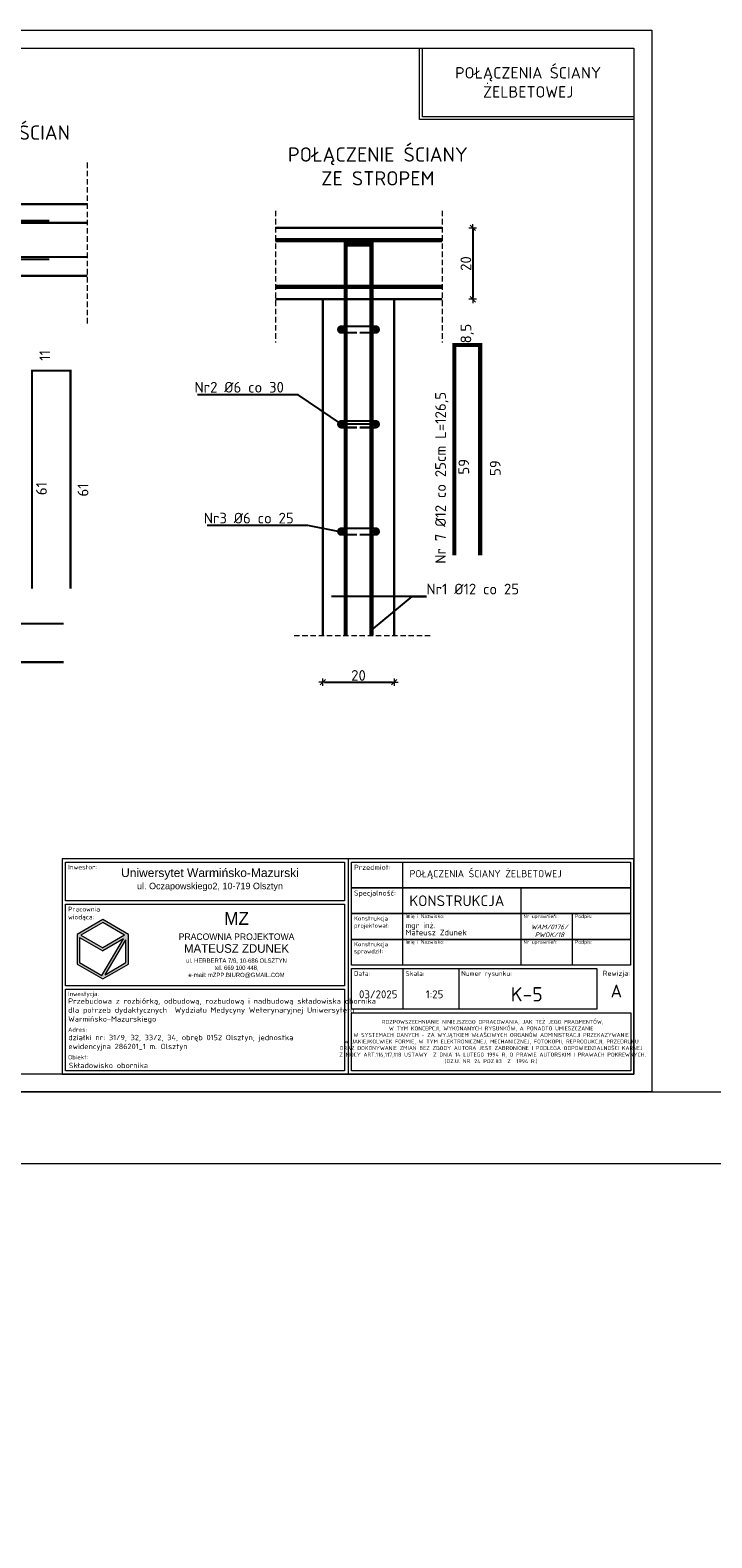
# Model space of a CAD drawing. Header units: millimetres. Extents: x -81893328 to 44149, y -26843406 to 95443303.
# Tile 78 of 100: x 28177 to 28654, y 5423 to 6477. Entities that reach past the tile are written whole.
import ezdxf
from ezdxf import colors
from ezdxf.entities.mleader import LeaderData, LeaderLine
from ezdxf.math import Vec2, Vec3

# ---------------------------------------------------------------- set-up
doc = ezdxf.new("R2010")
doc.units = ezdxf.units.MM
doc.linetypes.add('_DASH', pattern=[10, 8, -2])
doc.linetypes.add('DASHED', pattern=[19.05, 12.7, -6.35])
for name, color, linetype, lineweight in [('aRMZ - gruba', 92, 'Continuous', 30), ('aRMZ - opisy', 7, 'Continuous', 5), ('aRMZ - tabelka i ramka', 63, 'Continuous', 13), ('aRMZ - wymiarowanie', 4, 'Continuous', 13), ('kRMZ - przerywana', 3, 'DASHED', 5), ('kRMZ - pręty drugorzędne', 2, 'Continuous', 30), ('kRMZ - pręty główne', 3, 'Continuous', 30), ('kRMZ - pręty poprzeczne', 4, 'Continuous', 30), ('kRMZ - wymiarowanie', 221, 'Continuous', 13)]:
    doc.layers.add(name, color=color, linetype=linetype, lineweight=lineweight)
doc.styles.add('1-10 RM wymiar', font='isocpeur.ttf', dxfattribs={"height": 3})
doc.styles.add('1-100 RM', font='isocpeur.ttf', dxfattribs={"height": 20})
doc.styles.add('1-100 RM wymiar', font='isocpeur.ttf', dxfattribs={"height": 15})
doc.styles.add('1-50 RM wymiar', font='isocpeur.ttf', dxfattribs={"height": 7.5})
doc.styles.add('4', font='arial.ttf', dxfattribs={"height": 15})
doc.styles.get("Standard").update_dxf_attribs({"font": 'arial.ttf'})
doc.dimstyles.new('1-50RM', dxfattribs={"dimtxt": 7.5, "dimasz": 1.25, "dimexe": 1.25, "dimexo": 0.625, "dimgap": 1, "dimtad": 1, "dimtxsty": '1-50 RM wymiar', "dimblk": 'ZNACZKI', "dimcen": 2, "dimdle": 5, "dimse1": 1, "dimse2": 1, "dimclrd": 7, "dimclrt": 7, "dimadec": 0, "dimazin": 0, "dimtfac": 1, "dimtix": 1, "dimtmove": 1, "dimatfit": 3, "dimldrblk": 'ZNACZKI', "dimfxl": 1, "dimarcsym": 0})

# ---------------------------------------------------------------- blocks, each defined once
blk = doc.blocks.new('ZNACZKI')
for p, q in [((1.51, 1.51), (-1.51, -1.51)), ((0, 2.13), (0, -2.13)), ((-2.13, 0), (2.13, 0))]:
    blk.add_line(p, q)
blk = doc.blocks.new('*D1017')
at = {"layer": 'Defpoints', "color": 0, "transparency": 16777216}
for p in [(28465.2, 6339.1), (28465.2, 6289.1), (28486.5, 6289.1)]:
    blk.add_point(p, dxfattribs=at)
at = {"layer": 'kRMZ - wymiarowanie', "color": 7, "lineweight": -2, "transparency": 16777216}
blk.add_line((28486.5, 6337.9), (28486.5, 6290.4), dxfattribs=at)
at = {"layer": 'kRMZ - wymiarowanie', "color": 7, "lineweight": -2, "transparency": 16777216, "xscale": 1.25, "yscale": 1.25, "zscale": 1.25}
for p, rotation in [((28486.5, 6339.1), 90), ((28486.5, 6289.1), 270)]:
    blk.add_blockref('ZNACZKI', p, dxfattribs=dict(at, rotation=rotation))
at = {"layer": 'kRMZ - wymiarowanie', "color": 7, "transparency": 16777216, "insert": (28481.7, 6314.1), "char_height": 7.5, "attachment_point": 5, "rotation": 90, "style": '1-50 RM wymiar'}
blk.add_mtext('20', dxfattribs=at)
blk = doc.blocks.new('*D1018')
at = {"layer": 'Defpoints', "color": 0, "transparency": 16777216}
for p in [(28381.6, 6054.1), (28431.6, 6054.1), (28431.6, 6021.4)]:
    blk.add_point(p, dxfattribs=at)
at = {"layer": 'kRMZ - wymiarowanie', "color": 7, "lineweight": -2, "transparency": 16777216}
blk.add_line((28382.9, 6021.4), (28430.4, 6021.4), dxfattribs=at)
at = {"layer": 'kRMZ - wymiarowanie', "color": 7, "lineweight": -2, "transparency": 16777216, "xscale": 1.25, "yscale": 1.25, "zscale": 1.25, "rotation": 180}
blk.add_blockref('ZNACZKI', (28381.6, 6021.4), dxfattribs=at)
at = {"layer": 'kRMZ - wymiarowanie', "color": 7, "lineweight": -2, "transparency": 16777216, "xscale": 1.25, "yscale": 1.25, "zscale": 1.25}
blk.add_blockref('ZNACZKI', (28431.6, 6021.4), dxfattribs=at)
at = {"layer": 'kRMZ - wymiarowanie', "color": 7, "transparency": 16777216, "insert": (28406.6, 6026.1), "char_height": 7.5, "attachment_point": 5, "style": '1-50 RM wymiar'}
blk.add_mtext('20', dxfattribs=at)
blk = doc.blocks.new('_None')

msp = doc.modelspace()

# ---------------------------------------------------------------- hatches: boundary and pattern name
at = {"layer": 'aRMZ - tabelka i ramka', "linetype": 'Continuous', "ltscale": 0.4}
h = msp.add_hatch(dxfattribs=at)
h.set_pattern_fill('DOTS', color=256, scale=0.15)
h.set_pattern_definition([(0, (28621.018799, 5926.704965), (0.0046875, 0.009375), [0, -0.009375])])
h.paths.add_polyline_path([(28245.7254, 5845.0077), (28227.7254, 5855.4), (28209.7254, 5845.0077), (28209.7254, 5824.2231), (28227.7254, 5813.8307), (28245.7254, 5824.2231)])
h.paths.add_polyline_path([(28242.3205, 5842.0026), (28226.9459, 5816.3593), (28211.5254, 5825.2623), (28211.5254, 5842.9292), (28227.7254, 5833.5761)], flags=16)
h.paths.add_polyline_path([(28227.7254, 5835.6546), (28212.4254, 5844.488), (28227.7254, 5853.3215), (28243.0254, 5844.488)], flags=16)
h.paths.add_polyline_path([(28243.9254, 5841.179), (28243.9254, 5825.2623), (28229.3303, 5816.8358)], flags=16)
at = {"layer": 'kRMZ - pręty poprzeczne'}
h = msp.add_hatch(color=256, dxfattribs=at)
h.dxf.hatch_style = 1
edge = h.paths.add_edge_path()
edge.add_arc((28394.6087, 6267.9877), 1.5, 0, 360)
h = msp.add_hatch(color=256, dxfattribs=at)
h.dxf.hatch_style = 1
edge = h.paths.add_edge_path()
edge.add_arc((28418.6087, 6267.9877), 1.5, 0, 360)
h = msp.add_hatch(color=256, dxfattribs=at)
h.dxf.hatch_style = 1
edge = h.paths.add_edge_path()
edge.add_arc((28394.6087, 6201.7377), 1.5, 0, 360)
h = msp.add_hatch(color=256, dxfattribs=at)
h.dxf.hatch_style = 1
edge = h.paths.add_edge_path()
edge.add_arc((28418.6087, 6201.7377), 1.5, 0, 360)
h = msp.add_hatch(color=256, dxfattribs=at)
h.dxf.hatch_style = 1
edge = h.paths.add_edge_path()
edge.add_arc((28394.6087, 6126.7377), 1.5, 0, 360)
h = msp.add_hatch(color=256, dxfattribs=at)
h.dxf.hatch_style = 1
edge = h.paths.add_edge_path()
edge.add_arc((28418.6087, 6126.7377), 1.5, 0, 360)

# ---------------------------------------------------------------- linework, layer by layer
at = {"layer": 'aRMZ - gruba'}
for p, q in [((28465.1781, 6339.118), (28348.4946, 6339.118)), ((28381.6087, 6289.118), (28348.4946, 6289.118)), ((28381.6087, 6054.1017), (28381.6087, 6289.118)), ((28465.1781, 6289.118), (28381.6087, 6289.118)), ((28431.6087, 6054.1017), (28431.6087, 6289.118))]:
    msp.add_line(p, q, dxfattribs=at)
for points in [[(28216.8447, 6355.6266), (28027.7362, 6355.6266), (28027.7362, 6146.1974)], [(28216.8447, 6305.6266), (28077.7362, 6305.6266), (28077.7362, 6146.1974)]]:
    msp.add_lwpolyline(points, dxfattribs=at)
at = {"layer": 'aRMZ - tabelka i ramka', "linetype": 'Continuous', "ltscale": 0.4}
for p, q in [((28399.2575, 5897.9224), (28399.2575, 5747.3224)), ((28437.6575, 5877.5224), (28437.6575, 5895.5224)), ((28437.6575, 5859.5224), (28437.6575, 5877.5224)), ((28520.1575, 5877.5224), (28520.1575, 5859.5224)), ((28227.7254, 5855.4), (28209.7254, 5845.0077)), ((28227.7254, 5853.3215), (28212.4254, 5844.488)), ((28245.7254, 5845.0077), (28227.7254, 5855.4)), ((28243.0254, 5844.488), (28227.7254, 5853.3215)), ((28437.6575, 5841.5224), (28437.6575, 5859.5224)), ((28520.1575, 5859.5224), (28520.1575, 5841.5224)), ((28556.1575, 5859.5224), (28556.1575, 5841.5224)), ((28209.7254, 5845.0077), (28209.7254, 5824.2231)), ((28211.5254, 5842.9292), (28227.7254, 5833.5761)), ((28211.5254, 5842.9292), (28211.5254, 5825.2623)), ((28212.4254, 5844.488), (28227.7254, 5835.6546)), ((28226.9459, 5816.3593), (28242.3205, 5842.0026)), ((28243.0254, 5844.488), (28227.7254, 5835.6546)), ((28242.3205, 5842.0026), (28227.7254, 5833.5761)), ((28229.3303, 5816.8358), (28243.9254, 5841.179)), ((28243.9254, 5825.2623), (28243.9254, 5841.179)), ((28245.7254, 5824.2231), (28245.7254, 5845.0077)), ((28437.6575, 5823.5224), (28437.6575, 5841.5224)), ((28520.1575, 5841.5224), (28520.1575, 5823.5224)), ((28556.1575, 5841.5224), (28556.1575, 5823.5224)), ((28209.7254, 5824.2231), (28227.7254, 5813.8307)), ((28211.5254, 5825.2623), (28226.9459, 5816.3593)), ((28227.7254, 5813.8307), (28245.7254, 5824.2231)), ((28229.3303, 5816.8358), (28243.9254, 5825.2623)), ((28437.6575, 5821.1224), (28437.6575, 5792.6224)), ((28476.6575, 5821.1224), (28476.6575, 5792.6224))]:
    msp.add_line(p, q, dxfattribs=at)
at = {"layer": 'aRMZ - tabelka i ramka', "color": 7, "true_color": 0xffffff}
for points in [[(27561.7575, 6477.3224), (28611.7575, 6477.3224), (28611.7575, 5734.8224), (27561.7575, 5734.8224)], [(26511.7575, 5734.8224), (30711.7575, 5734.8224), (30711.7575, 2764.8224), (26511.7575, 2764.8224)]]:
    msp.add_lwpolyline(points, close=True, dxfattribs=at)
at = {"layer": 'aRMZ - tabelka i ramka'}
for points in [[(27674.2575, 6464.8224), (28599.2575, 6464.8224), (28599.2575, 5747.3224), (27674.2575, 5747.3224)], [(26961.7575, 5684.8224), (30661.7575, 5684.8224), (30661.7575, 2814.8224), (26961.7575, 2814.8224)]]:
    msp.add_lwpolyline(points, close=True, dxfattribs=at)
for points in [[(28599.2575, 6414.8224), (28449.2575, 6414.8224), (28449.2575, 6464.8224)], [(28599.2575, 6416.8224), (28451.2575, 6416.8224), (28451.2575, 6464.8224)]]:
    msp.add_lwpolyline(points, dxfattribs=at)
at = {"layer": 'aRMZ - tabelka i ramka', "linetype": 'Continuous', "ltscale": 0.4}
for points in [[(28599.2575, 5747.3224), (28599.2575, 5897.9224), (28199.2575, 5897.9224), (28199.2575, 5747.3224)], [(28201.6575, 5895.5224), (28396.8575, 5895.5224), (28396.8575, 5868.5224), (28201.6575, 5868.5224)], [(28401.6575, 5895.5224), (28596.8575, 5895.5224), (28596.8575, 5877.5224), (28401.6575, 5877.5224)], [(28401.6575, 5877.5224), (28596.8575, 5877.5224), (28596.8575, 5859.5224), (28401.6575, 5859.5224)], [(28201.6575, 5866.1224), (28396.8575, 5866.1224), (28396.8575, 5809.1224), (28201.6575, 5809.1224)], [(28401.6575, 5859.5224), (28596.8575, 5859.5224), (28596.8575, 5841.5224), (28401.6575, 5841.5224)], [(28401.6575, 5841.5224), (28596.8575, 5841.5224), (28596.8575, 5823.5224), (28401.6575, 5823.5224)], [(28401.6575, 5821.1224), (28573.4075, 5821.1224), (28573.4075, 5792.6224), (28401.6575, 5792.6224)], [(28201.6575, 5806.7224), (28396.8575, 5806.7224), (28396.8575, 5749.7224), (28201.6575, 5749.7224)], [(28401.6575, 5790.2224), (28597.1575, 5790.2224), (28597.1575, 5749.7224), (28401.6575, 5749.7224)]]:
    msp.add_lwpolyline(points, close=True, dxfattribs=at)
at = {"layer": 'aRMZ - wymiarowanie', "color": 1, "ltscale": 2, "const_width": 1.5}
for points in [[(28190.2362, 6344.0122), (28040.7362, 6344.0122), (28040.7362, 6317.1266), (28190.2362, 6317.1266)], [(28205.1112, 6086.7656), (28205.1112, 6239.1512), (28178.2256, 6239.1512), (28178.2256, 6086.7656)], [(28200.4566, 6062.2633), (28050.9566, 6062.2633), (28050.9566, 6035.3777), (28200.4566, 6035.3777)]]:
    msp.add_lwpolyline(points, dxfattribs=at)
at = {"layer": 'aRMZ - wymiarowanie', "linetype": '_DASH', "ltscale": 1.5, "const_width": 1.5}
for points in [[(28216.8447, 6342.6266), (28077.7362, 6342.6266)], [(28216.8447, 6318.7411), (28077.7362, 6318.7411)]]:
    msp.add_lwpolyline(points, dxfattribs=at)
at = {"layer": 'kRMZ - przerywana', "ltscale": 0.3}
for points in [[(28216.8447, 6384.6617), (28216.8447, 6270.3997)], [(28348.4946, 6351.0569), (28348.4946, 6258.8273)], [(28465.1781, 6351.0569), (28465.1781, 6258.8273)], [(28361.5877, 6054.1017), (28456.6458, 6054.1017)]]:
    msp.add_lwpolyline(points, dxfattribs=at)
at = {"layer": 'kRMZ - pręty drugorzędne', "const_width": 1.5}
for points in [[(28405.6149, 6265.744), (28394.6087, 6265.744, -1), (28394.6087, 6270.2315), (28418.4942, 6270.2315, -1.051001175), (28418.4942, 6265.744), (28407.488, 6265.744)], [(28405.6149, 6199.494), (28394.6087, 6199.494, -1), (28394.6087, 6203.9815), (28418.4942, 6203.9815, -1.051001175), (28418.4942, 6199.494), (28407.488, 6199.494)], [(28405.6149, 6124.494), (28394.6087, 6124.494, -1), (28394.6087, 6128.9815), (28418.4942, 6128.9815, -1.051001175), (28418.4942, 6124.494), (28407.488, 6124.494)]]:
    msp.add_lwpolyline(points, format="xyb", dxfattribs=at)
at = {"layer": 'kRMZ - pręty główne', "lineweight": 30, "const_width": 3}
for points in [[(28348.4946, 6330.368), (28465.1781, 6330.368)], [(28348.4946, 6297.868), (28465.1781, 6297.868)]]:
    msp.add_lwpolyline(points, dxfattribs=at)
at = {"layer": 'kRMZ - pręty główne', "color": 1, "lineweight": 30, "const_width": 3}
for points in [[(28397.6087, 6180.368), (28397.6087, 6327.368), (28415.6087, 6327.368), (28415.6087, 6180.368)], [(28473.6292, 6110.1687), (28473.6292, 6257.1687), (28491.6292, 6257.1687), (28491.6292, 6110.1687)]]:
    msp.add_lwpolyline(points, dxfattribs=at)
at = {"layer": 'kRMZ - pręty główne', "linetype": 'DASHED', "lineweight": 30, "ltscale": 1.5, "const_width": 3}
for points in [[(28397.6087, 6280.368), (28397.6087, 6054.1017)], [(28415.6087, 6280.368), (28415.6087, 6054.1017)]]:
    msp.add_lwpolyline(points, dxfattribs=at)
at = {"layer": 'kRMZ - pręty poprzeczne'}
for centre in [(28394.6087, 6267.9877), (28418.6087, 6267.9877), (28394.6087, 6201.7377), (28418.6087, 6201.7377), (28394.6087, 6126.7377), (28418.6087, 6126.7377)]:
    msp.add_circle(centre, 1.5, dxfattribs=at)

# ---------------------------------------------------------------- texts
at = {"layer": 'aRMZ - opisy', "char_height": 10, "attachment_point": 5, "style": '1-100 RM wymiar'}
for s, width, insert in [('ZBROJENIE NAROŻY ŚCIAN', 289.984589, (28121.9729, 6405.6808)), ('POŁĄCZENIE ŚCIANY ZE STROPEM', 143.860128, (28420.1244, 6382.0357))]:
    msp.add_mtext_dynamic_manual_height_columns(s, width=width, gutter_width=75, heights=[0], dxfattribs=dict(at, insert=insert))
at = {"layer": 'aRMZ - opisy', "char_height": 7.5, "attachment_point": 5, "rotation": 90, "line_spacing_factor": 1.6, "style": '1-100 RM wymiar'}
for s, width, heights, insert in [('8,5', 21.468381, [0], (28482.5988, 6265.1517)), ('11', 21.468381, [0], (28187.1684, 6249.8854)), ('Nr 7 %%C12 co 25cm L=126,5', 161.92785, [15.1016], (28464.8373, 6164.3194)), ('59', 21.468381, [0], (28480.2516, 6172.0168)), ('59', 21.468381, [0], (28502.252, 6171.078)), ('61', 21.468381, [0], (28184.8212, 6156.7504)), ('61', 21.468381, [0], (28213.8587, 6155.8117))]:
    msp.add_mtext_dynamic_manual_height_columns(s, width=width, gutter_width=75, heights=heights, dxfattribs=dict(at, insert=insert))
at = {"layer": 'aRMZ - tabelka i ramka', "insert": (28525.2575, 6440.8224), "char_height": 8, "attachment_point": 5}
msp.add_mtext_dynamic_manual_height_columns('\\A1;{\\fISOCPEUR|b0|i0|c238|p34;POŁĄCZENIA ŚCIANY ŻELBETOWEJ}', width=137.457924, gutter_width=12.5, heights=[0], dxfattribs=at)
at = {"layer": 'aRMZ - tabelka i ramka', "linetype": 'Continuous', "ltscale": 0.4}
for s, width, gutter_width, heights, insert, char_height, attachment_point, style in [('Inwestor:', 11.316469, 25, [0], (28203.4575, 5893.7224), 3.3, 1, '1-100 RM'), ('Przedmiot:', 11.316469, 25, [0], (28403.4575, 5893.7224), 3.6, 1, '1-100 RM'), ('POŁĄCZENIA ŚCIANY ŻELBETOWEJ', 204.572791, 0.25, [7.0038], (28442.286, 5886.8486), 5, 4, '1-100 RM wymiar'), ('Specjalność:', 11.316469, 25, [0], (28403.4575, 5875.7224), 3.6, 1, '1-100 RM'), ('Pracownia wiodąca:', 36.467893, 25, [0], (28203.4575, 5864.3224), 3.3, 1, '1-100 RM'), ('Konstrukcja projektował:', 11.316469, 25, [0], (28403.4575, 5857.7224), 3, 1, '1-100 RM'), ('Imię i Nazwisko:', 48.222862, 25, [0], (28439.4575, 5858.9724), 2.5, 1, '1-100 RM'), ('\\pxsm0.75,;mgr inż.\\PMateusz Zdunek', 76.173892, 25, [0], (28439.4575, 5848.8474), 4, 4, '1-100 RM'), ('Nr uprawnień:', 32.537123, 25, [0], (28521.9575, 5858.9724), 2.5, 1, '1-100 RM'), ('{\\fISOCPEUR|b0|i1|c238|p34;WAM/0176/\\PPWOK/18}', 37.133854, 25, [0], (28540.1913, 5847.5224), 3.3, 5, '1-100 RM'), ('Podpis:', 32.537123, 25, [0], (28557.9575, 5858.9724), 2.5, 1, '1-100 RM'), ('Imię i Nazwisko:', 49.553129, 25, [0], (28439.4575, 5840.9724), 2.5, 1, '1-100 RM'), ('Nr uprawnień:', 32.537123, 25, [0], (28521.9575, 5840.9724), 2.5, 1, '1-100 RM'), ('Podpis:', 32.537123, 25, [0], (28557.9575, 5840.9724), 2.5, 1, '1-100 RM'), ('Konstrukcja sprawdził:', 11.316469, 25, [0], (28403.4575, 5839.7224), 3, 1, '1-100 RM'), ('Skala:', 11.316469, 25, [0], (28439.4575, 5819.3224), 3.3, 1, '1-100 RM'), ('Rewizja:', 11.316469, 25, [0], (28586.9575, 5819.6224), 3.6, 2, '1-100 RM'), ('Data:', 11.316469, 25, [0], (28403.4575, 5819.3224), 3.3, 1, '1-100 RM'), ('Numer rysunku:', 31.726385, 25, [0], (28478.4575, 5819.3224), 3.3, 1, '1-100 RM'), ('A', 11.316469, 25, [0], (28586.9575, 5805.3724), 9, 5, '1-100 RM'), ('Inwestycja:', 36.467893, 25, [0], (28203.4575, 5804.9224), 3, 1, '1-100 RM'), ('03/2025', 30.500641, 25, [5.5], (28420.3932, 5803.1224), 5.5, 5, '1-100 RM'), ('1:25', 30.500641, 25, [5.5], (28459.7843, 5803.1224), 5.5, 5, '1-100 RM'), ('K-5', 30.500641, 25, [5.5], (28524.2538, 5803.1224), 10, 5, '1-100 RM'), ('Adres:', 36.467893, 25, [0], (28203.4575, 5779.9236), 3, 1, '1-100 RM'), ('Obiekt:', 36.467893, 25, [0], (28203.4575, 5760.6724), 3, 1, '1-100 RM')]:
    msp.add_mtext_dynamic_manual_height_columns(s, width=width, gutter_width=gutter_width, heights=heights, dxfattribs=dict(at, insert=insert, char_height=char_height, attachment_point=attachment_point, style=style))
for s, insert, char_height, width, attachment_point, style in [('{\\fArial|b0|i0|c238|p34;Uniwersytet Warmińsko-Mazurski\\P\\H0.75x;ul. Oczapowskiego2, 10-719 Olsztyn}', (28302.7059, 5883.1904), 6, 172.354966, 5, '1-100 RM'), ('KONSTRUKCJA', (28442.1575, 5868.5224), 7.5, 78, 4, '1-100 RM wymiar'), ('\\pxqc;{\\fBankGothic Lt BT|b0|i0|c238|p34;\\H2x;MZ\\H0.83334x;\\P\\fBankGothic Lt BT|b0|i0|c0|p34;\\H0.6x;PRACOWNIA PROJEKTOWA \\P\\fBankGothic Lt BT|b0|i0|c238|p34;\\H1.3333x;MATEUSZ ZDUNEK\\fBankGothic Lt BT|b0|i0|c0|p34;\\P\\H0.5x;ul. \\fBankGothic Lt BT|b0|i0|c238|p34;HERBERTA 7/8\\fBankGothic Lt BT|b0|i0|c0|p34;, 10-6\\fBankGothic Lt BT|b0|i0|c238|p34;86 \\fBankGothic Lt BT|b0|i0|c0|p34;OLSZTYN\\Ptel. \\fBankGothic Lt BT|b0|i0|c238|p34;669 100 448\\fBankGothic Lt BT|b0|i0|c0|p34;,\\fBankGothic Lt BT|b0|i0|c238|p34;\\P\\fBankGothic Lt BT|b0|i0|c0|p34;e-mail: \\fBankGothic Lt BT|b0|i0|c238|p34;mZPP.BIURO\\fBankGothic Lt BT|b0|i0|c0|p34;@\\fBankGothic Lt BT|b0|i0|c238|p34;GMAIL\\fBankGothic Lt BT|b0|i0|c0|p34;.\\fBankGothic Lt BT|b0|i0|c238|p34;COM}', (28321.2915, 5837.6224), 4.5, 157.159274, 5, '4'), ('Przebudowa z rozbiórką, odbudową, rozbudową i nadbudową składowiska obornika dla potrzeb dydaktycznych  Wydziału Medycyny Weterynaryjnej Uniwersytetu \\PWarmińsko-Mazurskiego', (28203.5197, 5800.271), 3.75, 193.337829, 1, '1-100 RM'), (' ROZPOWSZECHNIANIE NINIEJSZEGO OPRACOWANIA, JAK TEŻ JEGO FRAGMENTÓW, \\PW TYM KONCEPCJI, WYKONANYCH RYSUNKÓW, A PONADTO UMIESZCZANIE \\PW SYSTEMACH DANYCH - ZA WYJĄTKIEM WŁAŚCIWYCH ORGANÓW ADMINISTRACJI PRZEKAZYWANIE W\\~JAKIEJKOLWIEK FORMIE, W TYM ELEKTRONICZNEJ, MECHANICZNEJ, FOTOKOPII, REPRODUKCJI, PRZEDRUKU ORAZ DOKONYWANIE ZMIAN BEZ ZGODY AUTORA JEST ZABRONIONE I PODLEGA ODPOWIEDZIALNOŚCI KARNEJ\\P Z MOCY ART.116,117,118 USTAWY  Z DNIA 14 LUTEGO 1994 R, O PRAWIE AUTORSKIM I PRAWACH POKREWNYCH. (DZ.U. NR. 24 POZ.83  Z  1994 R.)', (28499.4075, 5769.9724), 2.75, 195.5, 5, '1-100 RM wymiar'), ('działki nr: 31/9, 32, 33/2, 34, obręb 0152 Olsztyn, jednostka ewidencyjna 286201_1 m. Olsztyn', (28203.5983, 5774.7911), 3.75, 164.813933, 1, '1-100 RM'), ('Składowisko obornika', (28203.8603, 5755.2474), 3.75, 167.507825, 1, '1-100 RM')]:
    msp.add_mtext(s, dxfattribs=dict(at, insert=insert, char_height=char_height, width=width, attachment_point=attachment_point, style=style))

# ---------------------------------------------------------------- dimensions: what is measured, and where the dimension line sits
at = {"layer": 'kRMZ - wymiarowanie'}
dim = msp.add_linear_dim(base=(28486.4911, 6289.118), p1=(28465.1781, 6339.118), p2=(28465.1781, 6289.118), angle=90, dimstyle='1-50RM', override={"dimlfac": 0.4}, dxfattribs=at)
dim.commit()
dim.dimension.update_dxf_attribs({"geometry": '*D1017', "text_midpoint": (28481.7411, 6314.118)})
dim = msp.add_linear_dim(base=(28431.6087, 6021.3709), p1=(28381.6087, 6054.1017), p2=(28431.6087, 6054.1017), dimstyle='1-50RM', override={"dimlfac": 0.4}, dxfattribs=at)
dim.commit()
dim.dimension.update_dxf_attribs({"geometry": '*D1018', "text_midpoint": (28406.6087, 6026.1209)})

# ---------------------------------------------------------------- leaders
at = {"layer": 'aRMZ - opisy'}
ml = msp.add_multileader_mtext('Standard', dxfattribs=at)
ml.set_content('Nr2 %%C6 co 30', color=256, style='1-10 RM wymiar')
ml.set_leader_properties()
ml.set_arrow_properties(name='NONE')
ml.build(insert=Vec2(0, 0))
ml.multileader.update_dxf_attribs({"text_left_attachment_type": 6, "text_right_attachment_type": 6, "dogleg_length": 5, "arrow_head_size": 10})
ctx = ml.context
ctx.base_point, ctx.char_height, ctx.arrow_head_size, ctx.landing_gap_size, ctx.plane_origin = Vec3(28294.4301, 6222.3703), 7.5, 10, 0, Vec3(28502.7105, 6191.7583)
ctx.left_attachment, ctx.right_attachment, ctx.text_align_type = 6, 6, 2
notes = []
notes.append((ctx, [(1, (1, 1, 0), (28364.4301, 6222.3703), (-1, 0), 10, [(0, [(28418.6059, 6201.7377), (28394.6059, 6201.7377)], 0, [])])]))
ctx.mtext.insert, ctx.mtext.alignment, ctx.mtext.line_spacing_factor, ctx.mtext.flow_direction = Vec3(28354.4301, 6231.3703), 3, 0.6, 5
ml = msp.add_multileader_mtext('Standard', dxfattribs=at)
ml.set_content('Nr3 %%C6 co 25', color=256, style='1-10 RM wymiar')
ml.set_leader_properties()
ml.set_arrow_properties(name='NONE')
ml.build(insert=Vec2(0, 0))
ml.multileader.update_dxf_attribs({"text_left_attachment_type": 6, "text_right_attachment_type": 6, "dogleg_length": 5, "arrow_head_size": 10})
ctx = ml.context
ctx.base_point, ctx.char_height, ctx.arrow_head_size, ctx.landing_gap_size, ctx.plane_origin = Vec3(28301.2607, 6130.8454), 7.5, 10, 0, Vec3(28295.8626, 6094.5394)
ctx.left_attachment, ctx.right_attachment, ctx.text_align_type = 6, 6, 2
notes.append((ctx, [(0, (1, 1, 0), (28371.2607, 6130.8454), (-1, 0), 10, [(1, [(28392.3671, 6126.6382)], 0, [])])]))
ctx.mtext.insert, ctx.mtext.alignment, ctx.mtext.line_spacing_factor, ctx.mtext.flow_direction = Vec3(28361.2607, 6139.8454), 3, 0.6, 5
ml = msp.add_multileader_mtext('Standard', dxfattribs=at)
ml.set_content('Nr1 %%C12 co 25', color=256, style='1-10 RM wymiar')
ml.set_leader_properties()
ml.set_arrow_properties(name='NONE')
ml.build(insert=Vec2(0, 0))
ml.multileader.update_dxf_attribs({"text_left_attachment_type": 6, "text_right_attachment_type": 6, "dogleg_length": 5, "arrow_head_size": 10})
ctx = ml.context
ctx.base_point, ctx.char_height, ctx.arrow_head_size, ctx.landing_gap_size, ctx.plane_origin = Vec3(28454.1028, 6081.2402), 7.5, 10, 0, Vec3(28502.7133, 6052.2259)
ctx.left_attachment, ctx.right_attachment = 6, 6
notes.append((ctx, [(0, (1, 1, 0), (28444.1028, 6081.2402), (1, 0), 10, [(1, [(28415.6087, 6057.6526)], 0, [])])]))
ctx.mtext.insert, ctx.mtext.line_spacing_factor, ctx.mtext.flow_direction = Vec3(28454.1028, 6090.2402), 0.6, 5
for ctx, leaders in notes:
    for number, flags, end, landing, length, lines in leaders:
        leader = LeaderData()
        leader.index, (leader.has_last_leader_line, leader.has_dogleg_vector, leader.attachment_direction) = number, flags
        leader.last_leader_point, leader.dogleg_vector, leader.dogleg_length = Vec3(end), Vec3(landing), length
        for number, points, colour, breaks in lines:
            line = LeaderLine()
            line.index, line.vertices, line.color, line.breaks = number, Vec3.list(points), colors.encode_raw_color(colour), breaks
            leader.lines.append(line)
        ctx.leaders.append(leader)

doc.saveas('drawing.dxf')
